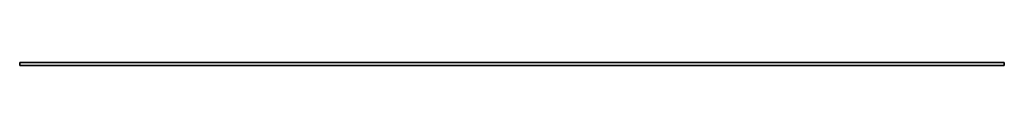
# Model space of a CAD drawing. Header units: millimetres. Extents: x 0 to 3500, y -12 to 0.
import ezdxf

# ---------------------------------------------------------------- set-up
doc = ezdxf.new("R2010")
doc.units = ezdxf.units.MM
doc.header["$LTSCALE"] = 10
doc.layers.add('3DD-cke-_BESCH_sich_laufhor_hilf', color=1, linetype='Continuous')

msp = doc.modelspace()

# ---------------------------------------------------------------- meshes
at = {"layer": '3DD-cke-_BESCH_sich_laufhor_hilf'}
mesh = msp.add_polymesh((6, 3), dxfattribs=at)
for k, corner in enumerate([(3500, -11.5, -79.5), (3500, 0, -79.5), (3500, 0, -79.5), (0, -11.5, -79.5), (0, 0, -79.5), (0, 0, -79.5), (0, -11.5), (0, 0), (0, 0, -79.5), (3500, -11.5), (3500, 0), (3500, 0, -79.5), (3500, -11.5), (3500, -11.5), (3500, -11.5, -79.5), (0, -11.5), (0, -11.5), (0, -11.5, -79.5)]):
    mesh.set_mesh_vertex(divmod(k, 3), corner)

doc.saveas('drawing.dxf')
